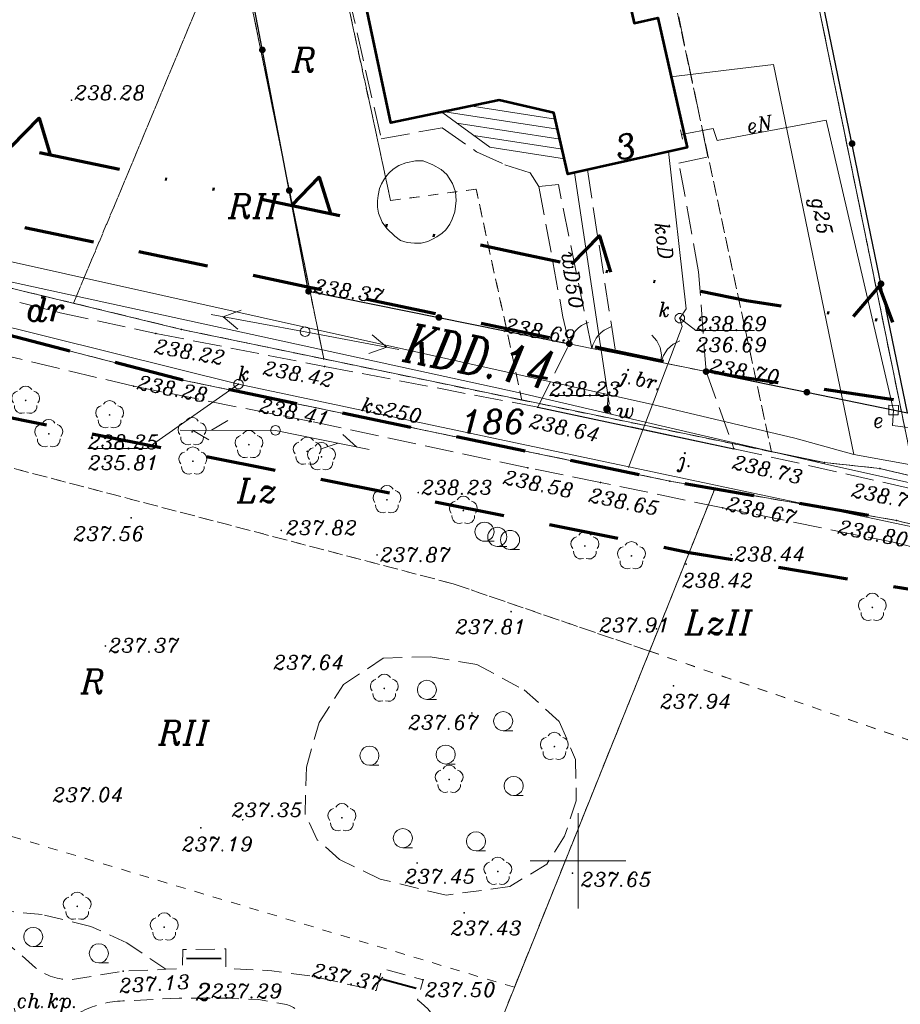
# Model space of a CAD drawing. Header units: metres. Extents: x 7436468 to 7436757, y 5552726 to 5552930.
# Tile 14 of 17: x 7436571 to 7436617, y 5552842 to 5552894. Entities that reach past the tile are written whole.
import ezdxf
from ezdxf.enums import TextEntityAlignment as Align

# ---------------------------------------------------------------- set-up
doc = ezdxf.new("R2010")
doc.units = ezdxf.units.M
doc.header["$MEASUREMENT"] = 0
for name, pattern in [('DGN Style 2', [6.105419, 3.663252, -2.442168]), ('DGN Style 6', [11.612508, 0.006105, -2.442168, 4.273794, -2.442168, 0.006105, -2.442168]), ('PRZER1-1', [1, 0.5, -0.5]), ('PRZER2-1', [1.5, 1, -0.5]), ('PRZER3-1', [2, 1.5, -0.5])]:
    doc.linetypes.add(name, pattern=pattern)
for name, color, linetype, lineweight in [('!! TABELKA', 7, 'Continuous', 9), ('BUIB12_03', 7, 'Continuous', 13), ('EGBB01', 18, 'Continuous', 53), ('EGBD03', 96, 'Continuous', 13), ('EGBD03_O', 96, 'Continuous', 13), ('EGBK02', 96, 'Continuous', 13), ('EGBK02_O', 96, 'Continuous', 13), ('EGBP04', 96, 'Continuous', 13), ('EGBS10', 7, 'Continuous', 13), ('EGBU01', 96, 'Continuous', 13), ('EGBU01_O', 96, 'Continuous', 13), ('GEPADR_O', 7, 'Continuous', 13), ('GSLKOU', 7, 'Continuous', 13), ('KTCR02', 7, 'Continuous', 13), ('KTCR02_O', 7, 'Continuous', 13), ('KTJZ01', 7, 'Continuous', 13), ('KTJZ01_O', 7, 'Continuous', 13), ('KTKR01', 7, 'Continuous', 30), ('KTOK02', 7, 'Continuous', 13), ('KTOK04', 7, 'Continuous', 13), ('KTOK05_01', 7, 'Continuous', 30), ('LIN_linie_rozgraniczajace', 240, 'Continuous', 9), ('linie_zabudowy_nieprzekraczalne', 13, 'Continuous', 9), ('OBOP02', 96, 'Continuous', 13), ('opis_plan_miejscowy', 240, 'Continuous', 9), ('Pojedynczy_KRZEW', 7, 'Continuous', 9), ('PTTL05', 18, 'Continuous', 13), ('RTPW02', 7, 'Continuous', 13), ('RTPW02_O', 7, 'Continuous', 13), ('SUPE04', 1, 'Continuous', 13), ('SUPE04_O', 1, 'Continuous', 13), ('SUPG03', 52, 'Continuous', 13), ('SUPG05', 52, 'Continuous', 13), ('SUPG05_O', 52, 'Continuous', 13), ('SUPK03', 36, 'Continuous', 13), ('SUPK03_O', 36, 'Continuous', 13), ('SUPK05', 36, 'Continuous', 13), ('SUPK05_O', 36, 'Continuous', 13), ('SUPS01_05', 36, 'Continuous', 9), ('SUPS01_05_O', 36, 'Continuous', 9), ('SUPS01_08', 5, 'Continuous', 9), ('SUPS01_08_O', 5, 'Continuous', 9), ('SUPT01', 30, 'Continuous', 13), ('SUPW03', 5, 'Continuous', 13), ('SUPW03_O', 5, 'Continuous', 13), ('SUSM', 7, 'Continuous', 13), ('SUUS15', 30, 'Continuous', 13), ('SUUS15_O', 30, 'Continuous', 13), ('SUUS25', 18, 'Continuous', 9), ('SUUS25_O', 18, 'Continuous', 9), ('SUXX_01', 18, 'Continuous', 13), ('Wyposażenie_placu_zabaw', 7, 'Continuous', 13)]:
    doc.layers.add(name, color=color, linetype=linetype, lineweight=lineweight)
doc.styles.add('Arial', font='arial.ttf')
doc.styles.get("Standard").update_dxf_attribs({"font": 'txt.shx'})
doc.styles.add('Style-ITALIC_1250', font='ITALIC_1250.shx')

# ---------------------------------------------------------------- blocks, each defined once
blk = doc.blocks.new('GEPPGD1_2')
blk.add_hatch(color=0).paths.add_polyline_path([(0, -0.045), (-0.013906, -0.042798), (-0.02645, -0.036406), (-0.036406, -0.02645), (-0.042798, -0.013906), (-0.045, 0), (-0.042798, 0.013906), (-0.036406, 0.02645), (-0.02645, 0.036406), (-0.013906, 0.042798), (0, 0.045), (0.013906, 0.042798), (0.02645, 0.036406), (0.036406, 0.02645), (0.042798, 0.013906), (0.045, 0), (0.042798, -0.013906), (0.036406, -0.02645), (0.02645, -0.036406), (0.013906, -0.042798)], flags=16)
blk = doc.blocks.new('GUPEZC1')
at = {"color": 0, "flags": 128}
blk.add_lwpolyline([(0, 0.25), (0, -0.25)], dxfattribs=at)
blk = doc.blocks.new('GUPWZA1')
blk.add_hatch(color=0).paths.add_polyline_path([(0, -0.2), (-0.051764, -0.193185), (-0.1, -0.173205), (-0.141421, -0.141421), (-0.173205, -0.1), (-0.193185, -0.051764), (-0.2, 0), (-0.193185, 0.051764), (-0.173205, 0.1), (-0.141421, 0.141421), (-0.1, 0.173205), (-0.051764, 0.193185), (0, 0.2), (0.051764, 0.193185), (0.1, 0.173205), (0.141421, 0.141421), (0.173205, 0.1), (0.193185, 0.051764), (0.2, 0), (0.193185, -0.051764), (0.173205, -0.1), (0.141421, -0.141421), (0.1, -0.173205), (0.051764, -0.193185)], flags=16)
blk = doc.blocks.new('GUPKSD1_1')
at = {"color": 0, "flags": 128}
blk.add_lwpolyline([(0, 0.25), (0.064705, 0.241481), (0.125, 0.216506), (0.176777, 0.176777), (0.216506, 0.125), (0.241481, 0.064705), (0.25, 0), (0.241481, -0.064705), (0.216506, -0.125), (0.176777, -0.176777), (0.125, -0.216506), (0.064705, -0.241481), (0, -0.25), (-0.064705, -0.241481), (-0.125, -0.216506), (-0.176777, -0.176777), (-0.216506, -0.125), (-0.241481, -0.064705), (-0.25, 0), (-0.241481, 0.064705), (-0.216506, 0.125), (-0.176777, 0.176777), (-0.125, 0.216506), (-0.064705, 0.241481)], close=True, dxfattribs=at)
blk = doc.blocks.new('GUPKSH1')
blk.add_hatch(color=0).paths.add_polyline_path([(0, -0.045), (-0.011647, -0.043467), (-0.0225, -0.038971), (-0.03182, -0.03182), (-0.038971, -0.0225), (-0.043467, -0.011647), (-0.045, 0), (-0.043467, 0.011647), (-0.038971, 0.0225), (-0.03182, 0.03182), (-0.0225, 0.038971), (-0.011647, 0.043467), (0, 0.045), (0.011647, 0.043467), (0.0225, 0.038971), (0.03182, 0.03182), (0.038971, 0.0225), (0.043467, 0.011647), (0.045, 0), (0.043467, -0.011647), (0.038971, -0.0225), (0.03182, -0.03182), (0.0225, -0.038971), (0.011647, -0.043467)], flags=16)
blk = doc.blocks.new('GUPWSH1')
blk.add_hatch(color=0).paths.add_polyline_path([(0, -0.045), (-0.011647, -0.043467), (-0.0225, -0.038971), (-0.03182, -0.03182), (-0.038971, -0.0225), (-0.043467, -0.011647), (-0.045, 0), (-0.043467, 0.011647), (-0.038971, 0.0225), (-0.03182, 0.03182), (-0.0225, 0.038971), (-0.011647, 0.043467), (0, 0.045), (0.011647, 0.043467), (0.0225, 0.038971), (0.03182, 0.03182), (0.038971, 0.0225), (0.043467, 0.011647), (0.045, 0), (0.043467, -0.011647), (0.038971, -0.0225), (0.03182, -0.03182), (0.0225, -0.038971), (0.011647, -0.043467)], flags=16)
blk = doc.blocks.new('GUPESD1_2')
at = {"color": 0, "flags": 128}
blk.add_lwpolyline([(-0.25, -0.25), (0.25, -0.25), (0.25, 0.25), (-0.25, 0.25)], close=True, dxfattribs=at)
blk = doc.blocks.new('GUPISL1_4')
at = {"color": 0, "flags": 128}
blk.add_lwpolyline([(0, 0.25), (0.064705, 0.241481), (0.125, 0.216506), (0.176777, 0.176777), (0.216506, 0.125), (0.241481, 0.064705), (0.25, 0), (0.241481, -0.064705), (0.216506, -0.125), (0.176777, -0.176777), (0.125, -0.216506), (0.064705, -0.241481), (0, -0.25), (-0.064705, -0.241481), (-0.125, -0.216506), (-0.176777, -0.176777), (-0.216506, -0.125), (-0.241481, -0.064705), (-0.25, 0), (-0.241481, 0.064705), (-0.216506, 0.125), (-0.176777, 0.176777), (-0.125, 0.216506), (-0.064705, 0.241481)], close=True, dxfattribs=at)
blk = doc.blocks.new('GSPRDL1_1')
blk.add_hatch(color=0).paths.add_polyline_path([(0, -0.045), (-0.013906, -0.042798), (-0.02645, -0.036406), (-0.036406, -0.02645), (-0.042798, -0.013906), (-0.045, 0), (-0.042798, 0.013906), (-0.036406, 0.02645), (-0.02645, 0.036406), (-0.013906, 0.042798), (0, 0.045), (0.013906, 0.042798), (0.02645, 0.036406), (0.036406, 0.02645), (0.042798, 0.013906), (0.045, 0), (0.042798, -0.013906), (0.036406, -0.02645), (0.02645, -0.036406), (0.013906, -0.042798)], flags=16)
at = {"color": 0, "flags": 128}
for points in [[(-0.324277, 0.563333), (-0.240553, 0.662679), (-0.127956, 0.727494), (0, 0.75), (0.127956, 0.727494), (0.240553, 0.662679), (0.324277, 0.563333)], [(-0.635969, -0.134326), (-0.70458, -0.024001), (-0.731429, 0.103115), (-0.713292, 0.231763), (-0.652348, 0.346501), (-0.55591, 0.433559), (-0.435555, 0.482485)], [(0.435555, 0.482485), (0.55591, 0.433559), (0.652348, 0.346501), (0.713292, 0.231763), (0.731429, 0.103115), (0.70458, -0.024001), (0.635969, -0.134326)], [(-0.068773, -0.646351), (-0.194901, -0.677512), (-0.324092, -0.663766), (-0.440839, -0.606763), (-0.531129, -0.513345), (-0.584125, -0.394725), (-0.593465, -0.265141)], [(0.593465, -0.265141), (0.584125, -0.394725), (0.531129, -0.513345), (0.440839, -0.606763), (0.324092, -0.663766), (0.194901, -0.677512), (0.068773, -0.646351)]]:
    blk.add_lwpolyline(points, dxfattribs=at)
blk = doc.blocks.new('GSPWPS1')
blk.add_hatch(color=0).paths.add_polyline_path([(0, -0.045), (-0.011647, -0.043467), (-0.0225, -0.038971), (-0.03182, -0.03182), (-0.038971, -0.0225), (-0.043467, -0.011647), (-0.045, 0), (-0.043467, 0.011647), (-0.038971, 0.0225), (-0.03182, 0.03182), (-0.0225, 0.038971), (-0.011647, 0.043467), (0, 0.045), (0.011647, 0.043467), (0.0225, 0.038971), (0.03182, 0.03182), (0.038971, 0.0225), (0.043467, 0.011647), (0.045, 0), (0.043467, -0.011647), (0.038971, -0.0225), (0.03182, -0.03182), (0.0225, -0.038971), (0.011647, -0.043467)], flags=16)
blk = doc.blocks.new('GULTPR1')
at = {"color": 0, "flags": 128}
for points in [[(0, 0), (5, 0)], [(3.357107, 0), (2.491081, -0.5)], [(3.491081, 0.5), (4.357107, 0)]]:
    blk.add_lwpolyline(points, dxfattribs=at)
blk = doc.blocks.new('GULENN1')
at = {"color": 0, "flags": 128}
for points in [[(0, 0), (5, 0)], [(3.491081, 0.5), (4.357107, 0), (3.491081, -0.5)]]:
    blk.add_lwpolyline(points, dxfattribs=at)
blk = doc.blocks.new('GSLKOG2')
blk.add_hatch(color=0).paths.add_polyline_path([(0, -0.175), (-0.045293, -0.169037), (-0.0875, -0.151554), (-0.123744, -0.123744), (-0.151554, -0.0875), (-0.169037, -0.045293), (-0.175, 0), (-0.169037, 0.045293), (-0.151554, 0.0875), (-0.123744, 0.123744), (-0.0875, 0.151554), (-0.045293, 0.169037), (0, 0.175), (0.045293, 0.169037), (0.0875, 0.151554), (0.123744, 0.123744), (0.151554, 0.0875), (0.169037, 0.045293), (0.175, 0), (0.169037, -0.045293), (0.151554, -0.0875), (0.123744, -0.123744), (0.0875, -0.151554), (0.045293, -0.169037)], flags=16)
blk = doc.blocks.new('GSLKOG1')
blk.add_hatch(color=0).paths.add_polyline_path([(0, -0.175), (-0.045293, -0.169037), (-0.0875, -0.151554), (-0.123744, -0.123744), (-0.151554, -0.0875), (-0.169037, -0.045293), (-0.175, 0), (-0.169037, 0.045293), (-0.151554, 0.0875), (-0.123744, 0.123744), (-0.0875, 0.151554), (-0.045293, 0.169037), (0, 0.175), (0.045293, 0.169037), (0.0875, 0.151554), (0.123744, 0.123744), (0.151554, 0.0875), (0.169037, 0.045293), (0.175, 0), (0.169037, -0.045293), (0.151554, -0.0875), (0.123744, -0.123744), (0.0875, -0.151554), (0.045293, -0.169037)], flags=16)
blk = doc.blocks.new('GSLKBR1')
at = {"color": 0, "flags": 128}
for points in [[(1.299038, 0.75), (1.06066, 0.43934), (0.75, 0.200962), (0.388229, 0.051111), (0, 0)], [(0, 0), (0.388229, -0.051111), (0.75, -0.200962), (1.06066, -0.43934), (1.299038, -0.75)]]:
    blk.add_lwpolyline(points, dxfattribs=at)
blk = doc.blocks.new('GSLKFU1')
at = {"color": 0, "flags": 128}
blk.add_lwpolyline([(0, 0), (-0.012833, -0.195789), (-0.051111, -0.388229), (-0.114181, -0.574025), (-0.200962, -0.75), (-0.30997, -0.913142), (-0.43934, -1.06066), (-0.586858, -1.19003), (-0.75, -1.299038)], dxfattribs=at)
blk = doc.blocks.new('GSSLZK1')
at = {"color": 0, "flags": 128}
blk.add_lwpolyline([(0, 0.5), (0.154508, 0.475528), (0.293893, 0.404508), (0.404508, 0.293893), (0.475528, 0.154508), (0.5, 0), (0.475528, -0.154508), (0.404508, -0.293893), (0.293893, -0.404508), (0.154508, -0.475528), (0, -0.5), (-0.154508, -0.475528), (-0.293893, -0.404508), (-0.404508, -0.293893), (-0.475528, -0.154508), (-0.5, 0), (-0.475528, 0.154508), (-0.404508, 0.293893), (-0.293893, 0.404508), (-0.154508, 0.475528)], close=True, dxfattribs=at)
blk.add_lwpolyline([(0, -0.5), (0.5, -0.5)], dxfattribs=at)
blk = doc.blocks.new('941_1')
at = {"layer": 'Pojedynczy_KRZEW', "color": 7, "linetype": 'Continuous', "lineweight": 13}
blk.add_line((0, -0.005), (0.005, -0.005), dxfattribs=at)
blk.add_circle((0, 0), 0.005, dxfattribs=at)

msp = doc.modelspace()

# ---------------------------------------------------------------- linework, layer by layer
at = {"layer": '!! TABELKA', "color": 7, "linetype": 'Continuous', "lineweight": 9}
msp.add_line((7436597.5, 5552850), (7436602.5, 5552850), dxfattribs=at)
at = {"layer": '!! TABELKA', "color": 7, "linetype": 'Continuous', "lineweight": 9, "flags": 128}
msp.add_lwpolyline([(7436600, 5552847.5), (7436600, 5552852.5)], dxfattribs=at)
at = {"layer": 'BUIB12_03', "color": 7, "linetype": 'Continuous', "lineweight": 13, "flags": 128}
msp.add_lwpolyline([(7436590.41, 5552882.74), (7436590.7, 5552882.51), (7436591.05, 5552882.4), (7436591.43, 5552882.36), (7436591.78, 5552882.37), (7436592.13, 5552882.46), (7436592.41, 5552882.59), (7436592.6, 5552882.7), (7436592.88, 5552882.9), (7436593.07, 5552883.07), (7436593.28, 5552883.36), (7436593.4, 5552883.63), (7436593.55, 5552884.01), (7436593.62, 5552884.61), (7436593.58, 5552885.06), (7436593.42, 5552885.49), (7436593.13, 5552885.96), (7436592.83, 5552886.23), (7436592.4, 5552886.48), (7436591.88, 5552886.68), (7436591.48, 5552886.68), (7436590.97, 5552886.58), (7436590.62, 5552886.43), (7436590.32, 5552886.25), (7436590.1, 5552886.05), (7436589.98, 5552885.92), (7436589.83, 5552885.69), (7436589.71, 5552885.47), (7436589.6, 5552885.23), (7436589.53, 5552884.87), (7436589.5, 5552884.59), (7436589.5, 5552884.25), (7436589.55, 5552883.94), (7436589.73, 5552883.47), (7436589.98, 5552883.14)], close=True, dxfattribs=at)
at = {"layer": 'EGBB01', "color": 7, "linetype": 'Continuous', "lineweight": 53, "flags": 128}
msp.add_lwpolyline([(7436593.67, 5552900), (7436597.55, 5552900.87), (7436597.62, 5552900.54), (7436601.26, 5552901.36), (7436602.94, 5552893.89), (7436604.18, 5552894.17), (7436605.71, 5552887.38), (7436599.46, 5552885.98), (7436598.74, 5552889.2), (7436595.86, 5552889.86), (7436590.19, 5552888.68), (7436588.53, 5552896.51), (7436594.15, 5552897.7)], close=True, dxfattribs=at)
at = {"layer": 'EGBD03', "color": 3, "linetype": 'Continuous', "lineweight": 13, "flags": 128}
for points in [[(7436611.259, 5552901.402), (7436617.64, 5552870.13), (7436615.82, 5552870.56), (7436612.91, 5552870.87), (7436586.68, 5552876.3), (7436579.65, 5552910.77), (7436582.42, 5552911.335)], [(7436639.899, 5552864.969), (7436638.69, 5552865.22), (7436617.64, 5552870.13), (7436611.236, 5552901.516)], [(7436638.615, 5552862.457), (7436616.68, 5552867.84), (7436607.16, 5552869.49), (7436604.81, 5552869.9), (7436579.3, 5552875.19), (7436553.22, 5552881.91), (7436548.67, 5552878.35), (7436551.63, 5552889.11), (7436553.03, 5552886.24), (7436556.1, 5552884.03), (7436562.12, 5552881.99), (7436579.22, 5552877.85), (7436586.68, 5552876.3), (7436612.91, 5552870.87), (7436615.82, 5552870.56), (7436617.64, 5552870.13), (7436638.69, 5552865.22), (7436639.514, 5552865.049)], [(7436518.539, 5552755.049), (7436517.22, 5552759.65), (7436516.25, 5552782.93), (7436516.31, 5552789.09), (7436517.44, 5552791.9), (7436520.44, 5552802.09), (7436531.21, 5552832.63), (7436540.41, 5552856.74), (7436548.67, 5552878.35), (7436553.22, 5552881.91), (7436579.3, 5552875.19), (7436604.81, 5552869.9), (7436607.16, 5552869.49), (7436581.23, 5552804.95), (7436569.63, 5552781.23), (7436560.39, 5552784.57), (7436537.117, 5552747.104)], [(7436537.208, 5552747.251), (7436560.39, 5552784.57), (7436569.63, 5552781.23), (7436581.23, 5552804.95), (7436607.16, 5552869.49), (7436616.68, 5552867.84), (7436638.604, 5552862.46)]]:
    msp.add_lwpolyline(points, dxfattribs=at)
msp.add_lwpolyline([(7436579.65, 5552910.77), (7436586.68, 5552876.3), (7436579.22, 5552877.85), (7436562.12, 5552881.99), (7436556.1, 5552884.03), (7436553.03, 5552886.24), (7436551.63, 5552889.11), (7436551.59, 5552892.97), (7436552.66, 5552897.81), (7436555.62, 5552905.87)], close=True, dxfattribs=at)
at = {"layer": 'EGBK02', "color": 3, "linetype": 'PRZER1-1', "lineweight": 13}
for points in [[(7436585.879, 5552908.715), (7436573.57, 5552879.22), (7436562.12, 5552881.99), (7436556.1, 5552884.03), (7436553.03, 5552886.24), (7436551.63, 5552889.11), (7436551.59, 5552892.97), (7436552.66, 5552897.81), (7436555.62, 5552905.87), (7436556.75, 5552908.94), (7436558.524, 5552915.468)], [(7436596.345, 5552905.302), (7436591.83, 5552904.32), (7436586.18, 5552903.1), (7436590.18, 5552884.6), (7436594.66, 5552885.2), (7436597.06, 5552874.15), (7436586.68, 5552876.3), (7436579.22, 5552877.85), (7436573.57, 5552879.22), (7436586.112, 5552909.274)], [(7436620.2, 5552899.55), (7436621.59, 5552892.79), (7436620.71, 5552892.62), (7436621.51, 5552888.7), (7436625.81, 5552889.58), (7436625.64, 5552890.45), (7436629.82, 5552891.31), (7436635.01, 5552866.08), (7436617.64, 5552870.13), (7436615.82, 5552870.56), (7436612.91, 5552870.87), (7436610.14, 5552871.44), (7436603.17, 5552903.93)], [(7436634.066, 5552850.341), (7436629.77, 5552852.06), (7436603.75, 5552860.99), (7436593.46, 5552864.52), (7436552.08, 5552875.38), (7436554.17, 5552881.67), (7436579.3, 5552875.19), (7436604.81, 5552869.9), (7436607.16, 5552869.49), (7436616.68, 5552867.84), (7436639.42, 5552862.26), (7436639.687, 5552862.205)], [(7436607.572, 5552785.874), (7436580.19, 5552795.27), (7436577.22, 5552796.74), (7436581.23, 5552804.95), (7436591.5, 5552830.51), (7436596.668, 5552843.376), (7436545.438, 5552858.761), (7436552.08, 5552875.38), (7436593.46, 5552864.52), (7436603.75, 5552860.99), (7436629.77, 5552852.06), (7436633.727, 5552850.477)]]:
    msp.add_lwpolyline(points, dxfattribs=at)
at = {"layer": 'EGBS10', "color": 7, "linetype": 'Continuous', "lineweight": 13, "flags": 128}
msp.add_lwpolyline([(7436599.3, 5552886.79), (7436595.38, 5552887.39), (7436592.91, 5552889.19), (7436595.86, 5552889.86), (7436598.74, 5552889.2)], close=True, dxfattribs=at)
for points in [[(7436593.126, 5552889.239), (7436598.938, 5552888.349)], [(7436594.456, 5552889.541), (7436598.816, 5552888.874)], [(7436593.646, 5552888.653), (7436599.06, 5552887.825)], [(7436594.525, 5552888.013), (7436599.181, 5552887.3)]]:
    msp.add_lwpolyline(points, dxfattribs=at)
at = {"layer": 'EGBU01', "color": 3, "linetype": 'PRZER1-1', "lineweight": 13}
for points in [[(7436597.847, 5552905.628), (7436591.83, 5552904.32), (7436586.18, 5552903.1), (7436587.64, 5552896.35), (7436590.18, 5552884.6), (7436594.66, 5552885.2), (7436597.06, 5552874.15), (7436586.68, 5552876.3), (7436579.65, 5552910.77), (7436583.025, 5552911.459)], [(7436603.17, 5552903.93), (7436610.14, 5552871.44), (7436597.06, 5552874.15), (7436594.66, 5552885.2), (7436590.18, 5552884.6), (7436587.64, 5552896.35), (7436586.18, 5552903.1), (7436591.83, 5552904.32), (7436597.441, 5552905.54)], [(7436611.241, 5552901.491), (7436617.64, 5552870.13), (7436615.82, 5552870.56), (7436612.91, 5552870.87), (7436610.14, 5552871.44), (7436603.17, 5552903.93)], [(7436620.315, 5552898.99), (7436621.59, 5552892.79), (7436620.71, 5552892.62), (7436621.51, 5552888.7), (7436625.81, 5552889.58), (7436625.64, 5552890.45), (7436629.82, 5552891.31), (7436635.01, 5552866.08), (7436617.64, 5552870.13), (7436611.249, 5552901.453)], [(7436639.136, 5552862.33), (7436616.68, 5552867.84), (7436607.16, 5552869.49), (7436604.81, 5552869.9), (7436579.3, 5552875.19), (7436554.17, 5552881.67), (7436553.22, 5552881.91), (7436548.67, 5552878.35), (7436551.63, 5552889.11), (7436553.03, 5552886.24), (7436556.1, 5552884.03), (7436562.12, 5552881.99), (7436573.57, 5552879.22), (7436579.22, 5552877.85), (7436586.68, 5552876.3), (7436597.06, 5552874.15), (7436610.14, 5552871.44), (7436612.91, 5552870.87), (7436615.82, 5552870.56), (7436617.64, 5552870.13), (7436635.01, 5552866.08), (7436638.69, 5552865.22), (7436639.72, 5552865.01), (7436640.323, 5552864.884)], [(7436634.379, 5552850.216), (7436629.77, 5552852.06), (7436603.75, 5552860.99), (7436607.16, 5552869.49), (7436616.68, 5552867.84), (7436639.1, 5552862.339)], [(7436623.583, 5552824.576), (7436594.17, 5552829.7), (7436591.5, 5552830.51), (7436596.668, 5552843.376), (7436603.75, 5552860.99), (7436629.77, 5552852.06), (7436633.927, 5552850.397)]]:
    msp.add_lwpolyline(points, dxfattribs=at)
for points in [[(7436579.65, 5552910.77), (7436586.68, 5552876.3), (7436579.22, 5552877.85), (7436573.57, 5552879.22), (7436562.12, 5552881.99), (7436556.1, 5552884.03), (7436553.03, 5552886.24), (7436551.63, 5552889.11), (7436551.59, 5552892.97), (7436552.66, 5552897.81), (7436555.62, 5552905.87)], [(7436554.17, 5552881.67), (7436579.3, 5552875.19), (7436604.81, 5552869.9), (7436607.16, 5552869.49), (7436603.75, 5552860.99), (7436593.46, 5552864.52), (7436552.08, 5552875.38)], [(7436596.668, 5552843.376), (7436545.438, 5552858.761), (7436552.08, 5552875.38), (7436593.46, 5552864.52), (7436603.75, 5552860.99)], [(7436545.438, 5552858.761), (7436539.41, 5552843.68), (7436524.92, 5552805.94), (7436521.05, 5552792.24), (7436520.26, 5552789.46), (7436517.44, 5552791.9), (7436516.95, 5552788.73), (7436516.964, 5552786.062), (7436517.59, 5552783.67), (7436518.25, 5552780.35), (7436519.393, 5552775.743), (7436524.19, 5552769.588), (7436528.292, 5552768.096), (7436533.28, 5552767.14), (7436537.05, 5552766.65), (7436538.907, 5552765.996), (7436543.098, 5552764.351), (7436546.56, 5552762.3), (7436560.39, 5552784.57), (7436569.63, 5552781.23), (7436577.22, 5552796.74), (7436581.23, 5552804.95), (7436591.5, 5552830.51), (7436596.668, 5552843.376)]]:
    msp.add_lwpolyline(points, close=True, dxfattribs=at)
at = {"layer": 'GSLKOU', "color": 7, "linetype": 'PRZER3-1', "lineweight": 13}
for points in [[(7436599.883, 5552906.249), (7436591.5, 5552904.48), (7436590.27, 5552903.87), (7436589.26, 5552903.05), (7436588.3, 5552901.8), (7436587.72, 5552900.36), (7436587.42, 5552898.58), (7436587.54, 5552897.29), (7436589.69, 5552887.83), (7436592.88, 5552888.42), (7436594.68, 5552887.16), (7436596.17, 5552886.48), (7436597.5, 5552886.06), (7436597.95, 5552885.33), (7436599.21, 5552878.51), (7436599.54, 5552877.1)], [(7436606.71, 5552875.64), (7436606.32, 5552880.87), (7436605.29, 5552886.56), (7436606.81, 5552886.89), (7436605.03, 5552895.41), (7436603.62, 5552895.19), (7436601.87, 5552903.8), (7436603.912, 5552904.206)], [(7436600.49, 5552886.21), (7436601.98, 5552876.6)], [(7436600.73, 5552876.85), (7436598.97, 5552885.44), (7436597.95, 5552885.33)]]:
    msp.add_lwpolyline(points, dxfattribs=at)
at = {"layer": 'KTCR02', "color": 7, "linetype": 'PRZER2-1', "lineweight": 13, "flags": 128}
msp.add_lwpolyline([(7436517.59, 5552783.67, 0.160918), (7436518.89, 5552783.37), (7436520.83, 5552784.4), (7436522.76, 5552785.23), (7436525.6, 5552786.22), (7436525.32, 5552787.22), (7436527.47, 5552787.83), (7436527.73, 5552786.85), (7436529.44, 5552787.25), (7436531.18, 5552787.61), (7436531.03, 5552788.59), (7436533.22, 5552788.9), (7436533.39, 5552787.99), (7436536.58, 5552788.51), (7436539.2, 5552788.76, -0.100184), (7436540.66, 5552788.5), (7436541.44, 5552788.44, 0.144568), (7436542.53, 5552788.73), (7436545.37, 5552791.07), (7436549.53, 5552794.39), (7436552.46, 5552797.1), (7436554.16, 5552799.02), (7436555.93, 5552801.73), (7436557.08, 5552804.48), (7436557.94, 5552806.51), (7436558.53, 5552808.36), (7436564.34, 5552819.2), (7436568.95, 5552827.84), (7436569.25, 5552829.86), (7436569.29, 5552832.56), (7436569.44, 5552834.36), (7436569.51, 5552835.83), (7436569.9, 5552837.67), (7436570.4, 5552839.9, 0.184786), (7436570.15, 5552843.14), (7436569, 5552844.59), (7436567.73, 5552845.68), (7436565.86, 5552847.08), (7436563.2, 5552848.76, 0.23009), (7436560.43, 5552849.67, 0.155757), (7436558.1, 5552847.79, -0.344458), (7436554.326, 5552847.904), (7436553.17, 5552847.3), (7436552.12, 5552849.31), (7436553.244, 5552849.897, -0.402501), (7436555.837, 5552853.288), (7436556.15, 5552854.5), (7436558.28, 5552853.95), (7436557.985, 5552852.806), (7436560.6, 5552851.82), (7436563.87, 5552850.17), (7436565.36, 5552849.32), (7436565.96, 5552850.2), (7436567.8, 5552848.92), (7436567.22, 5552848.09), (7436567.98, 5552847.39), (7436568.52, 5552846.98), (7436570.29, 5552845.52), (7436571.58, 5552844.4, 0.172709), (7436573.46, 5552843.78), (7436576.17, 5552844.22), (7436578.4, 5552844.32), (7436579.28, 5552844.36), (7436579.29, 5552845.35), (7436581.54, 5552845.39), (7436581.549, 5552844.378), (7436583.96, 5552844.24), (7436586.19, 5552843.94), (7436589.421, 5552843.203), (7436589.74, 5552844.36), (7436591.88, 5552843.77), (7436591.589, 5552842.716, -0.306548), (7436592.89, 5552839.39), (7436592.064, 5552837.945), (7436592.58, 5552836.82), (7436590.64, 5552835.93), (7436590.128, 5552837.046, -0.365408), (7436586.869, 5552839.359), (7436586.77, 5552840.16, 0.250003), (7436584.72, 5552842.48), (7436583.27, 5552842.73), (7436581.57, 5552842.81), (7436579.1, 5552842.81), (7436576.15, 5552842.66, 0.112014), (7436574.04, 5552842.13, 0.182837), (7436572.11, 5552840.15), (7436571.65, 5552838.64), (7436571.3, 5552836.89), (7436571.08, 5552835.59), (7436570.93, 5552833.98), (7436570.84, 5552832.96), (7436570.83, 5552830.25, -0.08799), (7436570.26, 5552827.04), (7436566.44, 5552819.99), (7436566.43, 5552819.55), (7436566.86, 5552819.03), (7436566.19, 5552817.76), (7436565.49, 5552817.79), (7436565.17, 5552817.49), (7436559.91, 5552807.71), (7436559.36, 5552806.34), (7436559.12, 5552805.35), (7436558.5, 5552803.98), (7436557.31, 5552801.16), (7436555.52, 5552798.32), (7436553.68, 5552796.19), (7436550.72, 5552793.47), (7436546.46, 5552790.02), (7436543.06, 5552787.19), (7436541.94, 5552786.12, 0.117475), (7436538.17, 5552780.25), (7436537.05, 5552775.92), (7436536.22, 5552770.76), (7436536.09, 5552769.7, 0.148328), (7436537.05, 5552766.65), (7436533.28, 5552767.14, 0.096006), (7436534.62, 5552770.12), (7436535.03, 5552773.43), (7436535.68, 5552776.61), (7436536.45, 5552779.86), (7436537.69, 5552782.9), (7436539.13, 5552785.22, 0.209956), (7436539.56, 5552786.55, 0.339154), (7436539.08, 5552787.18, 0.07023), (7436532.85, 5552786.35), (7436527.34, 5552785.14, 0.068939), (7436519.99, 5552782.21, 0.130633), (7436518.25, 5552780.35)], format="xyb", close=True, dxfattribs=at)
at = {"layer": 'KTJZ01', "color": 7, "linetype": 'PRZER3-1', "lineweight": 13}
for points in [[(7436551.48, 5552891.83), (7436551.26, 5552890.81), (7436551.25, 5552889.8), (7436551.51, 5552888.88), (7436552.25, 5552887.5), (7436552.82, 5552886.55), (7436553.41, 5552885.81), (7436554.34, 5552884.95), (7436555.48, 5552884.1), (7436556.22, 5552883.57), (7436557.83, 5552882.91), (7436559.87, 5552882.19), (7436562.14, 5552881.46), (7436564.94, 5552880.75), (7436572.86, 5552878.72), (7436577.88, 5552877.64), (7436586.72, 5552875.91), (7436597.89, 5552873.77), (7436608.17, 5552871.6), (7436617.42, 5552869.52)], [(7436616.68, 5552866.66), (7436607.58, 5552868.5), (7436601.18, 5552869.83), (7436597.37, 5552870.6), (7436586.02, 5552873.02), (7436576.72, 5552874.87), (7436568.66, 5552876.8), (7436564.49, 5552877.7), (7436557.2, 5552879.58), (7436554.54, 5552880.26), (7436553.12, 5552880.59), (7436552.33, 5552880.76), (7436551.98, 5552880.84), (7436550.78, 5552880.84), (7436549.71, 5552880.72), (7436548.82, 5552880.42), (7436548.43, 5552880.14), (7436547.96, 5552879.84), (7436547.29, 5552879.3), (7436546.89, 5552878.4)], [(7436639.868, 5552861.859), (7436638.73, 5552862.1), (7436627.38, 5552864.47), (7436617.49, 5552866.46), (7436616.68, 5552866.66)]]:
    msp.add_lwpolyline(points, dxfattribs=at)
msp.add_lwpolyline([(7436597.89, 5552873.77), (7436599.54, 5552877.1), (7436600.73, 5552876.85), (7436601.98, 5552876.6), (7436606.71, 5552875.64), (7436608.17, 5552871.6)], close=True, dxfattribs=at)
at = {"layer": 'KTKR01', "color": 7, "linetype": 'Continuous', "lineweight": 30, "flags": 128}
msp.add_lwpolyline([(7436597.89, 5552873.77), (7436608.17, 5552871.6)], dxfattribs=at)
at = {"layer": 'KTOK02', "color": 7, "linetype": 'Continuous', "lineweight": 13, "flags": 128}
msp.add_lwpolyline([(7436606.71, 5552875.64), (7436601.98, 5552876.6)], dxfattribs=at)
at = {"layer": 'KTOK04', "color": 7, "linetype": 'Continuous', "lineweight": 13, "flags": 128}
for points in [[(7436600.73, 5552876.85), (7436599.54, 5552877.1)], [(7436601.98, 5552876.6), (7436600.73, 5552876.85)]]:
    msp.add_lwpolyline(points, dxfattribs=at)
at = {"layer": 'KTOK05_01', "color": 7, "linetype": 'Continuous', "lineweight": 30, "flags": 128}
for points in [[(7436585.88, 5552879.85), (7436582.45, 5552897.77), (7436579.88, 5552910.73)], [(7436617.27, 5552873.48), (7436611.468, 5552901.604)], [(7436585.88, 5552879.85), (7436599.54, 5552877.1)], [(7436606.71, 5552875.64), (7436617.27, 5552873.48), (7436631.41, 5552871.68), (7436631.72, 5552871.63)]]:
    msp.add_lwpolyline(points, dxfattribs=at)
at = {"layer": 'LIN_linie_rozgraniczajace', "color": 9, "linetype": 'DGN Style 2', "lineweight": 70, "flags": 128}
for points in [[(7436556.826, 5552892.302), (7436561.247, 5552885.244), (7436585.911, 5552880.07), (7436596.245, 5552877.902), (7436608.13, 5552875.42), (7436616.821, 5552874.136), (7436633.871, 5552871.617), (7436641.689, 5552870.308)], [(7436638.961, 5552862.373), (7436616.68, 5552867.84), (7436604.81, 5552869.9), (7436579.3, 5552875.19), (7436553.22, 5552881.91), (7436548.67, 5552878.35), (7436540.41, 5552856.74), (7436531.21, 5552832.63), (7436520.44, 5552802.09), (7436520.17, 5552801.174), (7436520.15, 5552801.18), (7436516.07, 5552802.82), (7436508.66, 5552805.79), (7436489.892, 5552811.845)], [(7436638.187, 5552860.637), (7436632.315, 5552861.738), (7436605.818, 5552866.15), (7436558.46, 5552875.552), (7436550.798, 5552872.174)]]:
    msp.add_lwpolyline(points, dxfattribs=at)
at = {"layer": 'linie_zabudowy_nieprzekraczalne', "color": 9, "linetype": 'DGN Style 6', "lineweight": 70, "flags": 128}
msp.add_lwpolyline([(7436560.491, 5552893.987), (7436563.734, 5552888.809), (7436597.065, 5552881.817), (7436608.832, 5552879.36), (7436634.494, 5552875.568), (7436643.782, 5552874.013)], dxfattribs=at)
at = {"layer": 'linie_zabudowy_nieprzekraczalne', "color": 9, "linetype": 'Continuous', "lineweight": 70, "flags": 128}
for points in [[(7436570.32, 5552887.427), (7436571.759, 5552888.914), (7436572.347, 5552887.002)], [(7436585.001, 5552884.348), (7436586.44, 5552885.834), (7436587.027, 5552883.923)], [(7436599.682, 5552881.271), (7436601.119, 5552882.758), (7436601.709, 5552880.847)], [(7436614.43, 5552878.533), (7436615.777, 5552880.103), (7436616.478, 5552878.23)]]:
    msp.add_lwpolyline(points, dxfattribs=at)
at = {"layer": 'PTTL05', "color": 7, "linetype": 'PRZER2-1', "lineweight": 13}
msp.add_lwpolyline([(7436587.72, 5552859.24), (7436589.79, 5552860.62), (7436592.26, 5552860.7), (7436594.7, 5552860.29), (7436597.18, 5552858.96), (7436599.02, 5552857.31), (7436599.86, 5552855.32), (7436599.91, 5552853.15), (7436599.3, 5552851.3), (7436598.36, 5552849.83), (7436596.43, 5552848.66), (7436593.09, 5552848.2), (7436589.64, 5552849.05), (7436587.51, 5552850.07), (7436586.34, 5552851.11), (7436585.7, 5552852.44), (7436585.77, 5552854.91), (7436586.43, 5552857.25)], close=True, dxfattribs=at)
msp.add_lwpolyline([(7436578.4, 5552844.32), (7436576.36, 5552845.71), (7436574.47, 5552846.57), (7436571.93, 5552847.19), (7436569.68, 5552847.41), (7436567.98, 5552847.39)], dxfattribs=at)
at = {"layer": 'SUPE04', "color": 1, "linetype": 'Continuous', "lineweight": 13, "flags": 128}
msp.add_lwpolyline([(7436623.36, 5552872.84), (7436623.25, 5552871.94), (7436616.47, 5552872.82), (7436616.53, 5552873.62), (7436613, 5552888.82), (7436607.29, 5552887.75), (7436607.08, 5552888.37), (7436605.42, 5552888.06)], dxfattribs=at)
at = {"layer": 'SUPG03', "color": 2, "linetype": 'Continuous', "lineweight": 13, "flags": 128}
msp.add_lwpolyline([(7436557.67, 5552884.21), (7436603.9, 5552873.92), (7436611.36, 5552872.15), (7436614.45, 5552871.3), (7436621.78, 5552869.96), (7436639.68, 5552865.67), (7436639.952, 5552865.61)], dxfattribs=at)
at = {"layer": 'SUPG05', "color": 2, "linetype": 'Continuous', "lineweight": 13, "flags": 128}
msp.add_lwpolyline([(7436614.45, 5552871.3), (7436610.25, 5552891.73), (7436604.87, 5552891.09)], dxfattribs=at)
at = {"layer": 'SUPK03', "color": 14, "linetype": 'Continuous', "lineweight": 13, "flags": 128}
msp.add_lwpolyline([(7436602.65, 5552870.61), (7436605.46, 5552878), (7436605.33, 5552878.44), (7436605.67, 5552878.93), (7436604.74, 5552887.17)], dxfattribs=at)
at = {"layer": 'SUPK05', "color": 14, "linetype": 'Continuous', "lineweight": 13, "flags": 128}
msp.add_lwpolyline([(7436519.47, 5552754.431), (7436520.01, 5552757.69), (7436514.14, 5552787.96), (7436517.09, 5552803.85), (7436523.52, 5552822.92), (7436531.38, 5552844.14), (7436542.14, 5552874.24), (7436545.47, 5552884.11), (7436582.21, 5552874.98), (7436618.75, 5552867.25), (7436638.396, 5552862.777)], dxfattribs=at)
at = {"layer": 'SUPS01_05_O', "color": 14, "linetype": 'Continuous', "lineweight": 13, "flags": 128}
for points in [[(7436605.33, 5552878.44), (7436606.175, 5552877.798), (7436609.255, 5552877.797)], [(7436582.21, 5552874.98), (7436577.405, 5552871.608), (7436574.325, 5552871.608)]]:
    msp.add_lwpolyline(points, dxfattribs=at)
at = {"layer": 'SUPS01_08_O', "color": 152, "linetype": 'Continuous', "lineweight": 13, "flags": 128}
msp.add_lwpolyline([(7436601.52, 5552873.67), (7436601.58, 5552874.387), (7436598.5, 5552874.387)], dxfattribs=at)
at = {"layer": 'SUPW03', "color": 152, "linetype": 'Continuous', "lineweight": 13, "flags": 128}
for points in [[(7436550.02, 5552887.68), (7436550.76, 5552886.99), (7436563.13, 5552881.9), (7436596.7, 5552874.57), (7436612.99, 5552870.78), (7436639.277, 5552864.949)], [(7436599.82, 5552886.06), (7436601.63, 5552873.96), (7436601.52, 5552873.67), (7436601.73, 5552873.4)]]:
    msp.add_lwpolyline(points, dxfattribs=at)
at = {"layer": 'Wyposażenie_placu_zabaw', "color": 4, "linetype": 'Continuous', "lineweight": 40}
for p, q in [((7436581.3, 5552844.87), (7436579.48, 5552844.89)), ((7436591.52, 5552843.31), (7436589.77, 5552843.78))]:
    msp.add_line(p, q, dxfattribs=at)

# ---------------------------------------------------------------- block references
at = {"layer": 'EGBP04', "color": 7, "linetype": 'Continuous', "lineweight": 13}
for p in [(7436579.22, 5552877.85), (7436586.68, 5552876.3), (7436579.3, 5552875.19), (7436612.91, 5552870.87), (7436615.82, 5552870.56), (7436604.81, 5552869.9), (7436607.16, 5552869.49), (7436616.68, 5552867.84)]:
    msp.add_blockref('GEPPGD1_2', p, dxfattribs=at)
at = {"layer": 'KTOK02', "color": 7, "linetype": 'Continuous', "lineweight": 13, "rotation": 78.52709744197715}
msp.add_blockref('GSLKBR1', (7436604.345, 5552876.12), dxfattribs=at)
at = {"layer": 'KTOK04', "color": 7, "linetype": 'Continuous', "lineweight": 13}
for p, rotation in [((7436599.54, 5552877.1), 168.1356095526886), ((7436600.73, 5552876.85), 168.6900675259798)]:
    msp.add_blockref('GSLKFU1', p, dxfattribs=dict(at, rotation=rotation))
at = {"layer": 'KTOK05_01', "color": 7, "linetype": 'Continuous', "lineweight": 30}
for name, p, rotation in [('GSLKOG2', (7436583.46, 5552892.493), 100.8357118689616), ('GSLKOG2', (7436583.46, 5552892.493), 100.8357118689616), ('GSLKOG2', (7436614.36, 5552887.585), 101.6562425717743), ('GSLKOG2', (7436614.36, 5552887.585), 101.6562425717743), ('GSLKOG2', (7436584.87, 5552885.127), 100.8357118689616), ('GSLKOG2', (7436584.87, 5552885.127), 100.8357118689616), ('GSLKOG1', (7436585.88, 5552879.85), 348.6174902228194), ('GSLKOG1', (7436585.88, 5552879.85), 100.8357118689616), ('GSLKOG2', (7436615.876, 5552880.239), 101.6562425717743), ('GSLKOG2', (7436615.876, 5552880.239), 101.6562425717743), ('GSLKOG2', (7436592.71, 5552878.475), 348.6174902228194), ('GSLKOG2', (7436592.71, 5552878.475), 348.6174902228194), ('GSLKOG1', (7436599.54, 5552877.1), 348.6174902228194), ('GSLKOG1', (7436606.71, 5552875.64), 348.43986920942), ('GSLKOG2', (7436611.99, 5552874.56), 348.43986920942), ('GSLKOG2', (7436611.99, 5552874.56), 348.43986920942)]:
    msp.add_blockref(name, p, dxfattribs=dict(at, rotation=rotation))
at = {"layer": 'OBOP02', "color": 3, "linetype": 'Continuous', "lineweight": 13}
for p in [(7436571.06, 5552874.13), (7436575.46, 5552873.37), (7436572.27, 5552872.38), (7436579.78, 5552872.48), (7436582.76, 5552871.81), (7436585.81, 5552871.46), (7436579.82, 5552870.94), (7436586.56, 5552871.17), (7436589.99, 5552868.92), (7436593.99, 5552868.36), (7436600.36, 5552866.5), (7436602.8, 5552865.98), (7436615.42, 5552863.28), (7436589.85, 5552859.04), (7436598.76, 5552855.99), (7436593.25, 5552854.27), (7436587.63, 5552852.26), (7436595.8, 5552849.45), (7436573.76, 5552847.62), (7436578.32, 5552846.53)]:
    msp.add_blockref('GSPRDL1_1', p, dxfattribs=at)
at = {"layer": 'Pojedynczy_KRZEW', "color": 7, "linetype": 'Continuous', "lineweight": 13, "xscale": 100, "yscale": 100, "zscale": 100}
for p in [(7436595.1, 5552867.25), (7436595.77, 5552866.98), (7436596.44, 5552866.82)]:
    msp.add_blockref('941_1', p, dxfattribs=at)
at = {"layer": 'PTTL05', "color": 7, "linetype": 'Continuous', "lineweight": 13}
for p in [(7436592.082, 5552858.965), (7436596.079, 5552857.323), (7436589.071, 5552855.516), (7436593.068, 5552855.571), (7436596.626, 5552853.928), (7436590.823, 5552851.191), (7436594.655, 5552851.027), (7436571.456, 5552846.017), (7436574.892, 5552845.155)]:
    msp.add_blockref('GSSLZK1', p, dxfattribs=at)
at = {"layer": 'RTPW02', "color": 7, "linetype": 'Continuous', "lineweight": 13}
for p in [(7436573.46, 5552889.86), (7436585.88, 5552879.85), (7436577.88, 5552877.64), (7436599.54, 5552877.1), (7436586.72, 5552875.91), (7436606.71, 5552875.64), (7436576.72, 5552874.87), (7436597.89, 5552873.77), (7436586.02, 5552873.02), (7436608.17, 5552871.6), (7436597.37, 5552870.6), (7436601.18, 5552869.83), (7436591.63, 5552869.3), (7436607.58, 5552868.5), (7436576.59, 5552867.98), (7436584.45, 5552867.32), (7436616.68, 5552866.66), (7436589.47, 5552866.03), (7436608.03, 5552866.04), (7436605.66, 5552865.55), (7436596.49, 5552863.06), (7436604.11, 5552862.16), (7436575.24, 5552861.26), (7436586.13, 5552860.02), (7436605, 5552859.17), (7436594.44, 5552857.75), (7436573.41, 5552853.09), (7436582.43, 5552852.16), (7436580.24, 5552851.73), (7436591.57, 5552849.89), (7436599.71, 5552849.36), (7436594.03, 5552847.28), (7436576.17, 5552844.22), (7436586.19, 5552843.94), (7436591.88, 5552843.77), (7436581.57, 5552842.81)]:
    msp.add_blockref('GSPWPS1', p, dxfattribs=at)
at = {"layer": 'SUPE04', "color": 1, "linetype": 'Continuous', "lineweight": 13}
for rotation in [169.6124235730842, 349.1924418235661]:
    msp.add_blockref('GULENN1', (7436585.7, 5552877.73), dxfattribs=dict(at, rotation=rotation))
at = {"layer": 'SUPS01_05', "color": 14, "linetype": 'Continuous', "lineweight": 9}
for p in [(7436605.33, 5552878.44), (7436582.21, 5552874.98)]:
    msp.add_blockref('GUPKSH1', p, dxfattribs=at)
at = {"layer": 'SUPS01_08', "color": 152, "linetype": 'Continuous', "lineweight": 9}
msp.add_blockref('GUPWSH1', (7436601.52, 5552873.67), dxfattribs=at)
at = {"layer": 'SUPT01', "color": 40, "linetype": 'Continuous', "lineweight": 13}
for rotation in [179.8127039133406, 348.4462388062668]:
    msp.add_blockref('GULTPR1', (7436584.15, 5552872.56), dxfattribs=dict(at, rotation=rotation))
at = {"layer": 'SUSM', "color": 7, "linetype": 'Continuous', "lineweight": 13}
for p in [(7436585.7, 5552877.73), (7436584.15, 5552872.56)]:
    msp.add_blockref('GUPISL1_4', p, dxfattribs=at)
at = {"layer": 'SUUS15', "color": 14, "linetype": 'Continuous', "lineweight": 13}
for p in [(7436605.33, 5552878.44), (7436582.21, 5552874.98)]:
    msp.add_blockref('GUPKSD1_1', p, dxfattribs=at)
at = {"layer": 'SUUS15', "color": 1, "linetype": 'Continuous', "lineweight": 13, "rotation": 359.4268385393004}
msp.add_blockref('GUPESD1_2', (7436616.53, 5552873.62), dxfattribs=at)
at = {"layer": 'SUUS25', "color": 7, "linetype": 'Continuous', "lineweight": 9, "rotation": 359.9997925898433}
msp.add_blockref('GUPWZA1', (7436601.52, 5552873.67), dxfattribs=at)
at = {"layer": 'SUXX_01', "color": 7, "linetype": 'Continuous', "lineweight": 13, "rotation": 10.97203318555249}
msp.add_blockref('GUPEZC1', (7436605.42, 5552888.06), dxfattribs=at)

# ---------------------------------------------------------------- texts
at = {"layer": 'EGBD03_O', "color": 3, "linetype": 'Continuous', "lineweight": 13, "insert": (7436593.87, 5552872.397), "char_height": 1.25, "attachment_point": 7, "rotation": 359.9998, "line_spacing_factor": 0.722892, "style": 'Arial'}
msp.add_mtext('\\FITALIC_1250.shx;186', dxfattribs=at)
at = {"layer": 'EGBK02_O', "color": 3, "linetype": 'Continuous', "lineweight": 13, "char_height": 1.25, "attachment_point": 7, "rotation": 359.9998, "line_spacing_factor": 0.722892, "style": 'Arial'}
for s, insert in [('\\FITALIC_1250.shx;RII', (7436581.675, 5552883.684)), ('\\FITALIC_1250.shx;LzII', (7436605.6, 5552861.865)), ('\\FITALIC_1250.shx;RII', (7436578.017, 5552856.089))]:
    msp.add_mtext(s, dxfattribs=dict(at, insert=insert))
at = {"layer": 'EGBU01_O', "color": 3, "linetype": 'Continuous', "lineweight": 13, "char_height": 1.25, "attachment_point": 7, "rotation": 359.9998, "line_spacing_factor": 0.722892, "style": 'Arial'}
for s, insert in [('\\FITALIC_1250.shx;R', (7436585.011, 5552891.353)), ('\\FITALIC_1250.shx;dr', (7436571.06, 5552878.275))]:
    msp.add_mtext(s, dxfattribs=dict(at, insert=insert))
at = {"layer": 'EGBU01_O', "color": 3, "linetype": 'Continuous', "lineweight": 13, "char_height": 1.25, "attachment_point": 8, "line_spacing_factor": 0.722892, "style": 'Arial'}
for s, insert in [('\\FITALIC_1250.shx;Lz', (7436583.208, 5552868.777)), ('\\FITALIC_1250.shx;R', (7436574.594, 5552858.779))]:
    msp.add_mtext(s, dxfattribs=dict(at, insert=insert))
at = {"layer": 'GEPADR_O', "color": 7, "linetype": 'Continuous', "lineweight": 9, "insert": (7436602.636, 5552886.834), "char_height": 1.25, "attachment_point": 8, "rotation": 12.3389, "line_spacing_factor": 0.722892, "style": 'Arial'}
msp.add_mtext('\\FITALIC_1250.shx;3', dxfattribs=at)
at = {"layer": 'KTCR02_O', "color": 7, "linetype": 'Continuous', "lineweight": 9, "insert": (7436572.207, 5552842.057), "char_height": 0.75, "attachment_point": 8, "rotation": 360, "line_spacing_factor": 0.722892, "style": 'Arial'}
msp.add_mtext('\\FITALIC_1250.shx;ch.kp.', dxfattribs=at)
at = {"layer": 'KTJZ01_O', "color": 7, "linetype": 'Continuous', "lineweight": 9, "insert": (7436603.222, 5552874.609), "char_height": 0.75, "attachment_point": 8, "rotation": 347.9052, "line_spacing_factor": 0.722892, "style": 'Arial'}
msp.add_mtext('\\FITALIC_1250.shx;j.br.', dxfattribs=at)
at = {"layer": 'KTJZ01_O', "color": 7, "linetype": 'Continuous', "lineweight": 9, "insert": (7436605.665, 5552870.394), "char_height": 0.75, "attachment_point": 8, "line_spacing_factor": 0.722892, "style": 'Arial'}
msp.add_mtext('\\FITALIC_1250.shx;j.', dxfattribs=at)
at = {"layer": 'opis_plan_miejscowy', "color": 9, "lineweight": 30, "style": 'Style-ITALIC_1250', "width": 0.75}
msp.add_text('KDD.14', height=2, rotation=348.6167, dxfattribs=at).set_placement((7436591.184, 5552878.182), align=Align.TOP_LEFT)
at = {"layer": 'RTPW02_O', "color": 7, "linetype": 'Continuous', "lineweight": 9, "char_height": 0.75, "attachment_point": 7, "line_spacing_factor": 0.722892, "style": 'Arial'}
for s, insert, rotation in [('\\FITALIC_1250.shx;238.28', (7436573.609, 5552889.878), 360), ('\\FITALIC_1250.shx;238.37', (7436586.094, 5552879.77), 351.2148), ('\\FITALIC_1250.shx;238.69', (7436596.107, 5552877.733), 349.3958), ('\\FITALIC_1250.shx;238.22', (7436577.753, 5552876.626), 349.9602), ('\\FITALIC_1250.shx;238.42', (7436583.448, 5552875.485), 349.5582), ('\\FITALIC_1250.shx;238.70', (7436606.826, 5552875.599), 350.0668), ('\\FITALIC_1250.shx;238.28', (7436576.857, 5552874.726), 349.1185), ('\\FITALIC_1250.shx;238.41', (7436583.249, 5552873.523), 348.3096), ('\\FITALIC_1250.shx;238.64', (7436597.397, 5552872.724), 347.6372), ('\\FITALIC_1250.shx;238.73', (7436608.033, 5552870.56), 347.0463), ('\\FITALIC_1250.shx;238.58', (7436596.028, 5552869.765), 348.2822), ('\\FITALIC_1250.shx;238.23', (7436591.79, 5552869.195), 360), ('\\FITALIC_1250.shx;238.75', (7436614.28, 5552869.096), 348.4583), ('\\FITALIC_1250.shx;238.65', (7436600.515, 5552868.827), 348.3805), ('\\FITALIC_1250.shx;238.67', (7436607.719, 5552868.385), 347.7788), ('\\FITALIC_1250.shx;237.82', (7436584.699, 5552867.082), 360), ('\\FITALIC_1250.shx;238.80', (7436613.57, 5552867.153), 348.8988), ('\\FITALIC_1250.shx;238.42', (7436605.443, 5552864.323), 360), ('\\FITALIC_1250.shx;237.91', (7436601.112, 5552861.991), 360), ('\\FITALIC_1250.shx;237.19', (7436579.243, 5552850.503), 360), ('\\FITALIC_1250.shx;237.43', (7436593.329, 5552846.107), 360), ('\\FITALIC_1250.shx;237.37', (7436586.022, 5552843.933), 348.0174), ('\\FITALIC_1250.shx;237.13', (7436575.971, 5552843.078), 3.5511), ('\\FITALIC_1250.shx;237.29', (7436580.776, 5552842.807), 360)]:
    msp.add_mtext(s, dxfattribs=dict(at, insert=insert, rotation=rotation))
for s, insert in [('\\FITALIC_1250.shx;237.56', (7436573.562, 5552866.778)), ('\\FITALIC_1250.shx;237.87', (7436589.626, 5552865.675)), ('\\FITALIC_1250.shx;238.44', (7436608.185, 5552865.7)), ('\\FITALIC_1250.shx;237.81', (7436593.566, 5552861.902)), ('\\FITALIC_1250.shx;237.37', (7436575.401, 5552860.917)), ('\\FITALIC_1250.shx;237.64', (7436584.031, 5552860.024)), ('\\FITALIC_1250.shx;237.94', (7436604.303, 5552857.993)), ('\\FITALIC_1250.shx;237.67', (7436591.099, 5552856.888)), ('\\FITALIC_1250.shx;237.04', (7436572.467, 5552853.09)), ('\\FITALIC_1250.shx;237.35', (7436581.852, 5552852.301)), ('\\FITALIC_1250.shx;237.45', (7436590.911, 5552848.812)), ('\\FITALIC_1250.shx;237.65', (7436600.143, 5552848.652)), ('\\FITALIC_1250.shx;237.50', (7436591.968, 5552842.875))]:
    msp.add_mtext(s, dxfattribs=dict(at, insert=insert))
at = {"layer": 'SUPE04_O', "color": 1, "linetype": 'Continuous', "lineweight": 9, "insert": (7436608.894, 5552888.102), "char_height": 0.75, "attachment_point": 7, "rotation": 10.7841, "line_spacing_factor": 0.722892, "style": 'Arial'}
msp.add_mtext('\\FITALIC_1250.shx;eN', dxfattribs=at)
at = {"layer": 'SUPG05_O', "color": 7, "linetype": 'Continuous', "lineweight": 9, "insert": (7436611.963, 5552884.63), "char_height": 0.75, "attachment_point": 7, "rotation": 281.5599, "line_spacing_factor": 0.722892, "style": 'Arial'}
msp.add_mtext('\\FITALIC_1250.shx;g25', dxfattribs=at)
at = {"layer": 'SUPK03_O', "color": 14, "linetype": 'Continuous', "lineweight": 9, "insert": (7436604.017, 5552883.406), "char_height": 0.75, "attachment_point": 7, "rotation": 276.6206, "line_spacing_factor": 0.722892, "style": 'Arial'}
msp.add_mtext('\\FITALIC_1250.shx;koD', dxfattribs=at)
at = {"layer": 'SUPK05_O', "color": 14, "linetype": 'Continuous', "lineweight": 9, "insert": (7436588.592, 5552873.577), "char_height": 0.75, "attachment_point": 7, "rotation": 348.0005, "line_spacing_factor": 0.722892, "style": 'Arial'}
msp.add_mtext('\\FITALIC_1250.shx;ks250', dxfattribs=at)
at = {"layer": 'SUPS01_05_O', "color": 14, "linetype": 'Continuous', "lineweight": 9, "char_height": 0.75, "attachment_point": 7, "rotation": 359.9998, "line_spacing_factor": 0.722892, "style": 'Arial'}
for s, insert in [('\\FITALIC_1250.shx;238.69', (7436606.175, 5552877.769)), ('\\FITALIC_1250.shx;236.69', (7436606.175, 5552876.674)), ('\\FITALIC_1250.shx;238.25', (7436574.325, 5552871.58)), ('\\FITALIC_1250.shx;235.81', (7436574.325, 5552870.485))]:
    msp.add_mtext(s, dxfattribs=dict(at, insert=insert))
at = {"layer": 'SUPS01_08_O', "color": 152, "linetype": 'Continuous', "lineweight": 9, "insert": (7436598.5, 5552874.359), "char_height": 0.75, "attachment_point": 7, "rotation": 359.9998, "line_spacing_factor": 0.722892, "style": 'Arial'}
msp.add_mtext('\\FITALIC_1250.shx;238.23', dxfattribs=at)
at = {"layer": 'SUPW03_O', "color": 152, "linetype": 'Continuous', "lineweight": 9, "insert": (7436599.121, 5552881.87), "char_height": 0.75, "attachment_point": 7, "rotation": 278.4983, "line_spacing_factor": 0.722892, "style": 'Arial'}
msp.add_mtext('\\FITALIC_1250.shx;wD50', dxfattribs=at)
at = {"layer": 'SUUS15_O', "color": 14, "linetype": 'Continuous', "lineweight": 9, "char_height": 0.75, "attachment_point": 7, "rotation": 359.9998, "line_spacing_factor": 0.722892, "style": 'Arial'}
for insert in [(7436604.2, 5552878.519), (7436582.168, 5552875.168)]:
    msp.add_mtext('\\FITALIC_1250.shx;k', dxfattribs=dict(at, insert=insert))
at = {"layer": 'SUUS15_O', "color": 1, "linetype": 'Continuous', "lineweight": 9, "insert": (7436616.025, 5552872.712), "char_height": 0.75, "attachment_point": 9, "line_spacing_factor": 0.722892, "style": 'Arial'}
msp.add_mtext('\\FITALIC_1250.shx;e', dxfattribs=at)
at = {"layer": 'SUUS25_O', "color": 7, "linetype": 'Continuous', "lineweight": 9, "insert": (7436602.03, 5552873.229), "char_height": 0.75, "attachment_point": 7, "rotation": 359.9998, "line_spacing_factor": 0.722892, "style": 'Arial'}
msp.add_mtext('\\FITALIC_1250.shx;w', dxfattribs=at)
at = {"layer": 'Wyposażenie_placu_zabaw', "color": 4, "linetype": 'Continuous', "lineweight": 30, "insert": (7436579.977, 5552843.581), "char_height": 0.9, "attachment_point": 1, "line_spacing_factor": 0.722892}
msp.add_mtext('\\FITALIC_1250.shx;2', dxfattribs=at)

doc.saveas('drawing.dxf')
